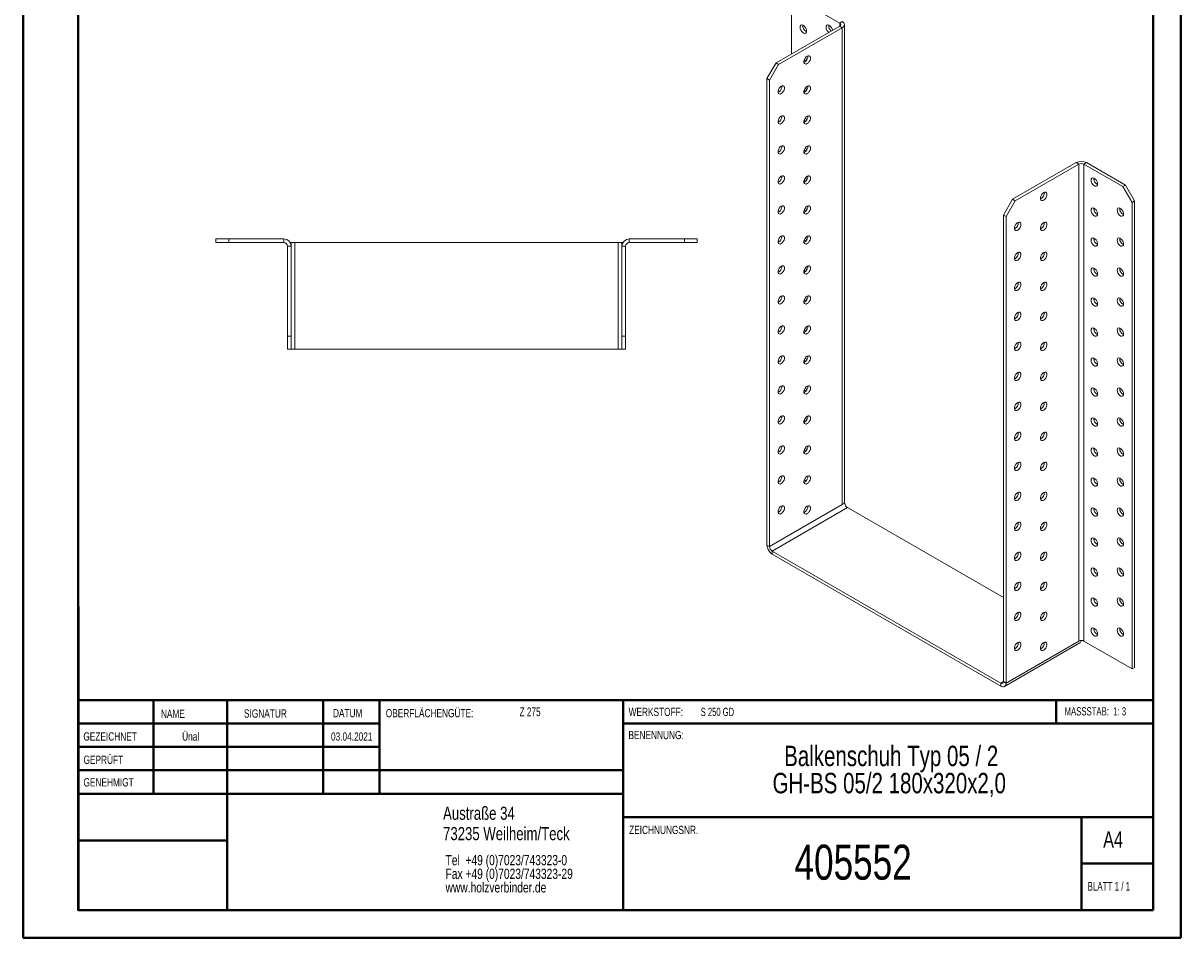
# Model space of a CAD drawing. Header units: millimetres. Extents: x 0 to 210, y 0 to 297.
# Tile 1 of 2: x 0 to 210, y 0 to 166. Entities that reach past the tile are written whole.
import ezdxf

# ---------------------------------------------------------------- set-up
doc = ezdxf.new("R2010")
doc.units = ezdxf.units.MM
doc.styles.add('SLDTEXTSTYLE0', font='TXT', dxfattribs={"width": 0.75})
doc.styles.add('SLDTEXTSTYLE1', font='TXT', dxfattribs={"width": 0.681818})
doc.styles.add('SLDTEXTSTYLE2', font='TXT', dxfattribs={"width": 0.7})
doc.styles.add('SLDTEXTSTYLE3', font='TXT', dxfattribs={"width": 0.6875})

# ---------------------------------------------------------------- blocks, each defined once
blk = doc.blocks.new('SW_NOTE_0')
at = {"color": 0, "linetype": 'Continuous', "lineweight": 0, "char_height": 1.8521, "attachment_point": 1, "style": 'SLDTEXTSTYLE0'}
for s, insert in [('Tel  +49 (0)7023/743323-0', (0, 2.39)), ('Fax +49 (0)7023/743323-29', (0, -0.08)), ('www.holzverbinder.de', (0, -2.55))]:
    blk.add_mtext(s, dxfattribs=dict(at, insert=insert))
blk = doc.blocks.new('SW_NOTE_1')
at = {"color": 0, "linetype": 'Continuous', "lineweight": 0, "char_height": 3.7042, "attachment_point": 2, "style": 'SLDTEXTSTYLE0'}
for s, insert in [('Balkenschuh Typ 05 / 2', (26.74, 4.77)), ('GH-BS 05/2 180x320x2,0', (26.38, -0.16))]:
    blk.add_mtext(s, dxfattribs=dict(at, insert=insert))

msp = doc.modelspace()

# ---------------------------------------------------------------- linework, layer by layer
at = {"color": 7, "linetype": 'Continuous', "lineweight": 40}
for p, q in [((0.08, 0.21), (0.08, 297.21)), ((210.08, 0.21), (210.08, 297.21)), ((10.08, 5.21), (10.08, 292.21)), ((205.08, 5.21), (205.08, 292.21)), ((10.11, 60.37), (10.11, 5.12)), ((205.08, 43.37), (10.11, 43.37)), ((23.71, 43.37), (23.71, 26.37)), ((37.1, 43.37), (37.1, 5.12)), ((54.51, 43.37), (54.51, 26.37)), ((64.71, 26.37), (64.71, 43.37)), ((108.91, 43.37), (108.91, 5.12)), ((187.47, 39.12), (187.47, 43.37)), ((64.71, 39.1), (10.11, 39.1)), ((205.08, 39.12), (108.91, 39.12)), ((64.71, 34.87), (10.11, 34.87)), ((108.91, 30.62), (10.11, 30.62)), ((108.91, 26.37), (10.11, 26.37)), ((108.91, 22.12), (205.08, 22.12)), ((192.08, 5.21), (192.08, 22.21)), ((37.1, 17.87), (10.11, 17.87)), ((10.11, 13.71), (10.08, 13.71)), ((205.08, 13.71), (192.08, 13.71)), ((10.11, 9.46), (10.08, 9.46)), ((10.08, 5.21), (205.08, 5.21)), ((205.08, 5.21), (180.99, 5.21)), ((0.08, 0.21), (210.08, 0.21))]:
    msp.add_line(p, q, dxfattribs=at)
at = {"color": 7, "linetype": 'Continuous', "lineweight": 15}
for p, q in [((148.2, 166.2), (141.13, 170.28)), ((139.48, 169.33), (139.48, 160.62)), ((148.2, 166.2), (148.67, 166.47)), ((148.2, 166.2), (148.2, 165.66)), ((149.06, 79.38), (149.06, 165.93)), ((136.65, 158.99), (148.2, 165.66)), ((137.12, 158.72), (148.67, 165.38)), ((148.2, 165.66), (148.67, 165.38)), ((148.67, 78.83), (148.67, 165.38)), ((135, 156.13), (136.65, 158.99)), ((137.12, 158.72), (135.47, 155.86)), ((136.65, 158.99), (137.12, 158.72)), ((135.47, 155.86), (135, 156.13)), ((135, 71.48), (135, 156.13)), ((135.47, 71.21), (135.47, 155.86)), ((179.55, 134.23), (191.1, 140.89)), ((191.57, 140.62), (191.1, 140.89)), ((192.51, 140.62), (192.98, 140.89)), ((200.05, 136.81), (192.98, 140.89)), ((180.02, 133.95), (191.57, 140.62)), ((191.57, 140.62), (191.57, 54.07)), ((192.51, 54.07), (192.51, 140.62)), ((199.58, 136.54), (192.51, 140.62)), ((194.28, 137.97), (194.29, 138.09)), ((199.58, 136.54), (200.05, 136.81)), ((201.23, 133.68), (199.58, 136.54)), ((200.05, 136.81), (201.7, 133.95)), ((177.9, 131.37), (179.55, 134.23)), ((180.02, 133.95), (178.37, 131.1)), ((179.55, 134.23), (180.02, 133.95)), ((194.28, 132.52), (194.29, 132.64)), ((198.99, 132.52), (199, 132.64)), ((201.7, 133.95), (201.23, 133.68)), ((201.23, 49.03), (201.23, 133.68)), ((201.7, 49.3), (201.7, 133.95)), ((178.37, 131.1), (177.9, 131.37)), ((177.9, 46.72), (177.9, 131.37)), ((178.37, 46.45), (178.37, 131.1)), ((35.03, 126.37), (35.03, 127.04)), ((35.03, 127.04), (37.37, 127.04)), ((37.37, 126.37), (35.03, 126.37)), ((37.37, 127.04), (37.37, 126.37)), ((47.37, 127.04), (37.37, 127.04)), ((47.37, 126.37), (37.37, 126.37)), ((47.37, 126.37), (47.37, 127.04)), ((48.7, 126.37), (48.52, 126.37)), ((48.7, 126.37), (48.7, 125.71)), ((49.37, 126.37), (48.7, 126.37)), ((49.37, 107.04), (49.37, 126.37)), ((108.03, 126.37), (49.37, 126.37)), ((108.7, 126.37), (108.03, 126.37)), ((108.03, 126.37), (108.03, 107.04)), ((108.7, 125.71), (108.7, 126.37)), ((108.7, 126.37), (108.88, 126.37)), ((110.03, 126.37), (110.03, 127.04)), ((120.03, 127.04), (110.03, 127.04)), ((120.03, 126.37), (110.03, 126.37)), ((120.03, 126.37), (120.03, 127.04)), ((120.03, 127.04), (122.37, 127.04)), ((122.37, 126.37), (120.03, 126.37)), ((122.37, 127.04), (122.37, 126.37)), ((194.28, 127.08), (194.29, 127.2)), ((198.99, 127.08), (199, 127.2)), ((48.03, 125.71), (48.7, 125.71)), ((48.03, 109.37), (48.03, 125.71)), ((48.7, 109.37), (48.7, 125.71)), ((109.37, 125.71), (108.7, 125.71)), ((108.7, 109.37), (108.7, 125.71)), ((109.37, 109.37), (109.37, 125.71)), ((194.28, 121.64), (194.29, 121.75)), ((198.99, 121.64), (199, 121.76)), ((194.28, 116.19), (194.29, 116.31)), ((198.99, 116.19), (199, 116.31)), ((48.03, 109.37), (48.7, 109.37)), ((48.03, 107.04), (48.03, 109.37)), ((48.7, 109.37), (48.7, 107.04)), ((108.7, 109.37), (109.37, 109.37)), ((108.7, 107.04), (108.7, 109.37)), ((109.37, 109.37), (109.37, 107.04)), ((194.28, 110.75), (194.29, 110.87)), ((198.99, 110.75), (199, 110.87)), ((48.7, 107.04), (48.03, 107.04)), ((48.7, 107.04), (49.37, 107.04)), ((49.37, 107.04), (108.03, 107.04)), ((108.03, 107.04), (108.7, 107.04)), ((109.37, 107.04), (108.7, 107.04)), ((194.28, 105.31), (194.29, 105.42)), ((198.99, 105.31), (199, 105.42)), ((194.28, 99.86), (194.29, 99.98)), ((198.99, 99.86), (199, 99.98)), ((194.28, 94.42), (194.29, 94.54)), ((198.99, 94.42), (199, 94.54)), ((194.28, 88.97), (194.29, 89.09)), ((198.99, 88.97), (199, 89.09)), ((141.79, 83.35), (142.11, 83.16)), ((194.28, 83.53), (194.29, 83.65)), ((198.99, 83.53), (199, 83.65)), ((148.67, 78.83), (135.47, 71.21)), ((135.94, 70.4), (149.61, 78.29)), ((149.14, 79.1), (148.67, 78.83)), ((149.14, 79.1), (149.01, 79.18)), ((177.9, 61.96), (149.61, 78.29)), ((194.28, 78.09), (194.29, 78.21)), ((198.99, 78.09), (199, 78.21)), ((135.47, 71.21), (135, 71.48)), ((194.28, 72.64), (194.29, 72.76)), ((198.99, 72.64), (199, 72.76)), ((135.94, 70.4), (177.42, 46.45)), ((135.94, 70.4), (135.94, 69.85)), ((135.94, 69.85), (177.42, 45.9)), ((194.28, 67.2), (194.29, 67.32)), ((198.99, 67.2), (199, 67.32)), ((194.28, 61.76), (194.29, 61.88)), ((198.99, 61.76), (199, 61.88)), ((194.28, 56.31), (194.29, 56.43)), ((198.99, 56.31), (199, 56.43)), ((178.09, 45.84), (191.76, 53.73)), ((178.37, 46.45), (191.57, 54.07)), ((192.51, 54.07), (201.23, 49.03)), ((201.7, 49.3), (201.23, 49.03)), ((177.9, 46.72), (177.42, 46.45)), ((177.42, 46.45), (177.42, 45.9)), ((177.9, 46.72), (178.37, 46.45))]:
    msp.add_line(p, q, dxfattribs=at)
at = {"color": 7, "linetype": 'Continuous', "lineweight": 0}
for p, q in [((64.71, 39.12), (10.11, 39.12)), ((23.71, 5.21), (23.71, 5.12)), ((54.51, 5.21), (54.51, 5.12))]:
    msp.add_line(p, q, dxfattribs=at)
at = {"color": 7, "linetype": 'Continuous', "lineweight": 15, "flags": 128}
for points in [[(142.19, 164.77), (142.15, 165.02), (142.05, 165.29), (141.89, 165.53), (141.7, 165.72), (141.5, 165.84), (141.3, 165.87), (141.15, 165.81), (141.04, 165.66), (141.01, 165.45), (141.04, 165.2), (141.15, 164.94), (141.3, 164.69), (141.5, 164.5), (141.7, 164.38), (141.89, 164.35), (142.05, 164.41), (142.15, 164.56), (142.19, 164.77)], [(146.89, 164.9), (146.87, 165.03), (146.76, 165.29), (146.61, 165.53), (146.41, 165.72), (146.21, 165.84), (146.02, 165.87), (145.86, 165.81), (145.76, 165.66), (145.72, 165.45), (145.76, 165.2), (145.86, 164.94), (146.02, 164.69), (146.2, 164.51)], [(142.31, 160.21), (142.1, 160.06), (141.93, 159.84), (141.79, 159.58), (141.72, 159.32), (141.72, 159.08), (141.79, 158.9), (141.93, 158.79), (142.1, 158.78), (142.31, 158.85), (142.51, 159.01), (142.68, 159.23), (142.82, 159.49), (142.89, 159.75), (142.89, 159.99), (142.82, 160.17), (142.68, 160.27), (142.51, 160.29), (142.31, 160.21)], [(137.59, 154.77), (137.39, 154.61), (137.21, 154.39), (137.08, 154.14), (137.01, 153.87), (137.01, 153.64), (137.08, 153.46), (137.21, 153.35), (137.39, 153.33), (137.59, 153.41), (137.79, 153.57), (137.97, 153.79), (138.1, 154.04), (138.17, 154.31), (138.17, 154.54), (138.1, 154.73), (137.97, 154.83), (137.79, 154.85), (137.59, 154.77)], [(142.31, 154.77), (142.1, 154.61), (141.93, 154.39), (141.79, 154.14), (141.72, 153.87), (141.72, 153.64), (141.79, 153.46), (141.93, 153.35), (142.1, 153.33), (142.31, 153.41), (142.51, 153.57), (142.68, 153.79), (142.82, 154.04), (142.89, 154.31), (142.89, 154.54), (142.82, 154.72), (142.68, 154.83), (142.51, 154.85), (142.31, 154.77)], [(137.59, 149.33), (137.39, 149.17), (137.21, 148.95), (137.08, 148.69), (137.01, 148.43), (137.01, 148.19), (137.08, 148.01), (137.21, 147.91), (137.39, 147.89), (137.59, 147.97), (137.79, 148.12), (137.97, 148.34), (138.1, 148.6), (138.17, 148.86), (138.17, 149.1), (138.1, 149.28), (137.97, 149.39), (137.79, 149.4), (137.59, 149.33)], [(142.31, 149.33), (142.1, 149.17), (141.93, 148.95), (141.79, 148.69), (141.72, 148.43), (141.72, 148.19), (141.79, 148.01), (141.93, 147.91), (142.1, 147.89), (142.31, 147.97), (142.51, 148.12), (142.68, 148.34), (142.82, 148.6), (142.89, 148.86), (142.89, 149.1), (142.82, 149.28), (142.68, 149.39), (142.51, 149.4), (142.31, 149.33)], [(137.59, 143.88), (137.39, 143.73), (137.21, 143.51), (137.08, 143.25), (137.01, 142.99), (137.01, 142.75), (137.08, 142.57), (137.21, 142.46), (137.39, 142.45), (137.59, 142.52), (137.79, 142.68), (137.97, 142.9), (138.1, 143.16), (138.17, 143.42), (138.17, 143.66), (138.1, 143.84), (137.97, 143.94), (137.79, 143.96), (137.59, 143.88)], [(142.31, 143.88), (142.1, 143.73), (141.93, 143.51), (141.79, 143.25), (141.72, 142.99), (141.72, 142.75), (141.79, 142.57), (141.93, 142.46), (142.1, 142.45), (142.31, 142.52), (142.51, 142.68), (142.68, 142.9), (142.82, 143.16), (142.89, 143.42), (142.89, 143.66), (142.82, 143.84), (142.68, 143.94), (142.51, 143.96), (142.31, 143.88)], [(137.59, 138.44), (137.39, 138.28), (137.21, 138.06), (137.08, 137.81), (137.01, 137.54), (137.01, 137.31), (137.08, 137.12), (137.21, 137.02), (137.39, 137), (137.59, 137.08), (137.79, 137.24), (137.97, 137.46), (138.1, 137.71), (138.17, 137.98), (138.17, 138.21), (138.1, 138.39), (137.97, 138.5), (137.79, 138.52), (137.59, 138.44)], [(142.31, 138.44), (142.1, 138.28), (141.93, 138.06), (141.79, 137.8), (141.72, 137.54), (141.72, 137.31), (141.79, 137.12), (141.93, 137.02), (142.1, 137), (142.31, 137.08), (142.51, 137.24), (142.68, 137.46), (142.82, 137.71), (142.89, 137.98), (142.89, 138.21), (142.82, 138.39), (142.68, 138.5), (142.51, 138.51), (142.31, 138.44)], [(193.81, 137.69), (193.84, 137.91), (193.94, 138.05), (194.1, 138.11), (194.29, 138.08), (194.5, 137.97), (194.69, 137.77), (194.85, 137.53), (194.95, 137.27), (194.98, 137.01), (194.95, 136.8), (194.85, 136.66), (194.69, 136.6), (194.5, 136.63), (194.29, 136.74), (194.1, 136.94), (193.94, 137.18), (193.84, 137.44), (193.81, 137.69)], [(185.2, 135.45), (185, 135.29), (184.82, 135.07), (184.69, 134.81), (184.62, 134.55), (184.62, 134.32), (184.69, 134.13), (184.82, 134.03), (185, 134.01), (185.2, 134.09), (185.4, 134.25), (185.58, 134.47), (185.71, 134.72), (185.78, 134.99), (185.78, 135.22), (185.71, 135.4), (185.58, 135.51), (185.4, 135.52), (185.2, 135.45)], [(137.59, 133), (137.39, 132.84), (137.21, 132.62), (137.08, 132.36), (137.01, 132.1), (137.01, 131.86), (137.08, 131.68), (137.21, 131.58), (137.39, 131.56), (137.59, 131.64), (137.79, 131.79), (137.97, 132.01), (138.1, 132.27), (138.17, 132.53), (138.17, 132.77), (138.1, 132.95), (137.97, 133.06), (137.79, 133.07), (137.59, 133)], [(142.31, 133), (142.1, 132.84), (141.93, 132.62), (141.79, 132.36), (141.72, 132.1), (141.72, 131.86), (141.79, 131.68), (141.93, 131.58), (142.1, 131.56), (142.31, 131.64), (142.51, 131.79), (142.68, 132.01), (142.82, 132.27), (142.89, 132.53), (142.89, 132.77), (142.82, 132.95), (142.68, 133.06), (142.51, 133.07), (142.31, 133)], [(193.81, 132.25), (193.84, 132.46), (193.94, 132.61), (194.1, 132.67), (194.29, 132.64), (194.5, 132.52), (194.69, 132.33), (194.85, 132.09), (194.95, 131.82), (194.98, 131.57), (194.95, 131.36), (194.85, 131.21), (194.69, 131.15), (194.5, 131.18), (194.29, 131.3), (194.1, 131.49), (193.94, 131.73), (193.84, 132), (193.81, 132.25)], [(198.52, 132.25), (198.56, 132.46), (198.66, 132.61), (198.81, 132.67), (199.01, 132.64), (199.21, 132.52), (199.4, 132.33), (199.56, 132.09), (199.66, 131.82), (199.7, 131.57), (199.66, 131.36), (199.56, 131.21), (199.4, 131.15), (199.21, 131.18), (199.01, 131.3), (198.81, 131.49), (198.66, 131.73), (198.56, 132), (198.52, 132.25)], [(180.49, 130.01), (180.29, 129.85), (180.11, 129.63), (179.98, 129.37), (179.91, 129.11), (179.91, 128.87), (179.98, 128.69), (180.11, 128.59), (180.29, 128.57), (180.49, 128.65), (180.69, 128.8), (180.87, 129.02), (181, 129.28), (181.07, 129.54), (181.07, 129.78), (181, 129.96), (180.87, 130.07), (180.69, 130.08), (180.49, 130.01)], [(185.2, 130.01), (185, 129.85), (184.82, 129.63), (184.69, 129.37), (184.62, 129.11), (184.62, 128.87), (184.69, 128.69), (184.82, 128.59), (185, 128.57), (185.2, 128.65), (185.4, 128.8), (185.58, 129.02), (185.71, 129.28), (185.78, 129.54), (185.78, 129.78), (185.71, 129.96), (185.58, 130.07), (185.4, 130.08), (185.2, 130.01)], [(137.59, 127.55), (137.39, 127.4), (137.21, 127.17), (137.08, 126.92), (137.01, 126.66), (137.01, 126.42), (137.08, 126.24), (137.21, 126.13), (137.39, 126.12), (137.59, 126.19), (137.79, 126.35), (137.97, 126.57), (138.1, 126.83), (138.17, 127.09), (138.17, 127.33), (138.1, 127.51), (137.97, 127.61), (137.79, 127.63), (137.59, 127.55)], [(142.31, 127.55), (142.1, 127.39), (141.93, 127.17), (141.79, 126.92), (141.72, 126.66), (141.72, 126.42), (141.79, 126.24), (141.93, 126.13), (142.1, 126.12), (142.31, 126.19), (142.51, 126.35), (142.68, 126.57), (142.82, 126.83), (142.89, 127.09), (142.89, 127.33), (142.82, 127.51), (142.68, 127.61), (142.51, 127.63), (142.31, 127.55)], [(193.81, 126.81), (193.84, 127.02), (193.94, 127.17), (194.1, 127.23), (194.29, 127.2), (194.5, 127.08), (194.69, 126.89), (194.85, 126.64), (194.95, 126.38), (194.98, 126.13), (194.95, 125.91), (194.85, 125.77), (194.69, 125.71), (194.5, 125.74), (194.29, 125.86), (194.1, 126.05), (193.94, 126.29), (193.84, 126.55), (193.81, 126.81)], [(198.52, 126.81), (198.56, 127.02), (198.66, 127.17), (198.81, 127.23), (199.01, 127.2), (199.21, 127.08), (199.4, 126.89), (199.56, 126.64), (199.66, 126.38), (199.7, 126.13), (199.66, 125.92), (199.56, 125.77), (199.4, 125.71), (199.21, 125.74), (199.01, 125.86), (198.81, 126.05), (198.66, 126.29), (198.56, 126.55), (198.52, 126.81)], [(180.49, 124.56), (180.29, 124.41), (180.11, 124.18), (179.98, 123.93), (179.91, 123.67), (179.91, 123.43), (179.98, 123.25), (180.11, 123.14), (180.29, 123.13), (180.49, 123.2), (180.69, 123.36), (180.87, 123.58), (181, 123.84), (181.07, 124.1), (181.07, 124.34), (181, 124.52), (180.87, 124.62), (180.69, 124.64), (180.49, 124.56)], [(185.2, 124.56), (185, 124.4), (184.82, 124.18), (184.69, 123.93), (184.62, 123.67), (184.62, 123.43), (184.69, 123.25), (184.82, 123.14), (185, 123.13), (185.2, 123.2), (185.4, 123.36), (185.58, 123.58), (185.71, 123.84), (185.78, 124.1), (185.78, 124.34), (185.71, 124.52), (185.58, 124.62), (185.4, 124.64), (185.2, 124.56)], [(137.59, 122.11), (137.39, 121.95), (137.21, 121.73), (137.08, 121.47), (137.01, 121.21), (137.01, 120.98), (137.08, 120.79), (137.21, 120.69), (137.39, 120.67), (137.59, 120.75), (137.79, 120.91), (137.97, 121.13), (138.1, 121.38), (138.17, 121.65), (138.17, 121.88), (138.1, 122.06), (137.97, 122.17), (137.79, 122.18), (137.59, 122.11)], [(142.31, 122.11), (142.1, 121.95), (141.93, 121.73), (141.79, 121.47), (141.72, 121.21), (141.72, 120.98), (141.79, 120.79), (141.93, 120.69), (142.1, 120.67), (142.31, 120.75), (142.51, 120.91), (142.68, 121.13), (142.82, 121.38), (142.89, 121.65), (142.89, 121.88), (142.82, 122.06), (142.68, 122.17), (142.51, 122.18), (142.31, 122.11)], [(193.81, 121.36), (193.84, 121.58), (193.94, 121.72), (194.1, 121.78), (194.29, 121.75), (194.5, 121.63), (194.69, 121.44), (194.85, 121.2), (194.95, 120.94), (194.98, 120.68), (194.95, 120.47), (194.85, 120.33), (194.69, 120.26), (194.5, 120.29), (194.29, 120.41), (194.1, 120.6), (193.94, 120.85), (193.84, 121.11), (193.81, 121.36)], [(198.52, 121.36), (198.56, 121.58), (198.66, 121.72), (198.81, 121.78), (199.01, 121.75), (199.21, 121.64), (199.4, 121.44), (199.56, 121.2), (199.66, 120.94), (199.7, 120.68), (199.66, 120.47), (199.56, 120.33), (199.4, 120.26), (199.21, 120.29), (199.01, 120.41), (198.81, 120.6), (198.66, 120.85), (198.56, 121.11), (198.52, 121.36)], [(180.49, 119.12), (180.29, 118.96), (180.11, 118.74), (179.98, 118.48), (179.91, 118.22), (179.91, 117.99), (179.98, 117.8), (180.11, 117.7), (180.29, 117.68), (180.49, 117.76), (180.69, 117.92), (180.87, 118.14), (181, 118.39), (181.07, 118.66), (181.07, 118.89), (181, 119.07), (180.87, 119.18), (180.69, 119.19), (180.49, 119.12)], [(185.2, 119.12), (185, 118.96), (184.82, 118.74), (184.69, 118.48), (184.62, 118.22), (184.62, 117.99), (184.69, 117.8), (184.82, 117.7), (185, 117.68), (185.2, 117.76), (185.4, 117.92), (185.58, 118.14), (185.71, 118.39), (185.78, 118.66), (185.78, 118.89), (185.71, 119.07), (185.58, 119.18), (185.4, 119.19), (185.2, 119.12)], [(137.59, 116.67), (137.39, 116.51), (137.21, 116.29), (137.08, 116.03), (137.01, 115.77), (137.01, 115.53), (137.08, 115.35), (137.21, 115.25), (137.39, 115.23), (137.59, 115.3), (137.79, 115.46), (137.97, 115.68), (138.1, 115.94), (138.17, 116.2), (138.17, 116.44), (138.1, 116.62), (137.97, 116.73), (137.79, 116.74), (137.59, 116.67)], [(142.31, 116.67), (142.1, 116.51), (141.93, 116.29), (141.79, 116.03), (141.72, 115.77), (141.72, 115.53), (141.79, 115.35), (141.93, 115.24), (142.1, 115.23), (142.31, 115.3), (142.51, 115.46), (142.68, 115.68), (142.82, 115.94), (142.89, 116.2), (142.89, 116.44), (142.82, 116.62), (142.68, 116.72), (142.51, 116.74), (142.31, 116.67)], [(193.81, 115.92), (193.84, 116.13), (193.94, 116.28), (194.1, 116.34), (194.29, 116.31), (194.5, 116.19), (194.69, 116), (194.85, 115.76), (194.95, 115.49), (194.98, 115.24), (194.95, 115.03), (194.85, 114.88), (194.69, 114.82), (194.5, 114.85), (194.29, 114.97), (194.1, 115.16), (193.94, 115.4), (193.84, 115.67), (193.81, 115.92)], [(198.52, 115.92), (198.56, 116.13), (198.66, 116.28), (198.81, 116.34), (199.01, 116.31), (199.21, 116.19), (199.4, 116), (199.56, 115.76), (199.66, 115.49), (199.7, 115.24), (199.66, 115.03), (199.56, 114.88), (199.4, 114.82), (199.21, 114.85), (199.01, 114.97), (198.81, 115.16), (198.66, 115.4), (198.56, 115.67), (198.52, 115.92)], [(180.49, 113.68), (180.29, 113.52), (180.11, 113.3), (179.98, 113.04), (179.91, 112.78), (179.91, 112.54), (179.98, 112.36), (180.11, 112.26), (180.29, 112.24), (180.49, 112.31), (180.69, 112.47), (180.87, 112.69), (181, 112.95), (181.07, 113.21), (181.07, 113.45), (181, 113.63), (180.87, 113.74), (180.69, 113.75), (180.49, 113.68)], [(185.2, 113.68), (185, 113.52), (184.82, 113.3), (184.69, 113.04), (184.62, 112.78), (184.62, 112.54), (184.69, 112.36), (184.82, 112.25), (185, 112.24), (185.2, 112.31), (185.4, 112.47), (185.58, 112.69), (185.71, 112.95), (185.78, 113.21), (185.78, 113.45), (185.71, 113.63), (185.58, 113.73), (185.4, 113.75), (185.2, 113.68)], [(137.59, 111.22), (137.39, 111.06), (137.21, 110.84), (137.08, 110.59), (137.01, 110.32), (137.01, 110.09), (137.08, 109.91), (137.21, 109.8), (137.39, 109.79), (137.59, 109.86), (137.79, 110.02), (137.97, 110.24), (138.1, 110.5), (138.17, 110.76), (138.17, 110.99), (138.1, 111.18), (137.97, 111.28), (137.79, 111.3), (137.59, 111.22)], [(142.31, 111.22), (142.1, 111.06), (141.93, 110.84), (141.79, 110.59), (141.72, 110.32), (141.72, 110.09), (141.79, 109.91), (141.93, 109.8), (142.1, 109.79), (142.31, 109.86), (142.51, 110.02), (142.68, 110.24), (142.82, 110.5), (142.89, 110.76), (142.89, 110.99), (142.82, 111.18), (142.68, 111.28), (142.51, 111.3), (142.31, 111.22)], [(193.81, 110.48), (193.84, 110.69), (193.94, 110.83), (194.1, 110.9), (194.29, 110.87), (194.5, 110.75), (194.69, 110.56), (194.85, 110.31), (194.95, 110.05), (194.98, 109.8), (194.95, 109.58), (194.85, 109.44), (194.69, 109.38), (194.5, 109.41), (194.29, 109.53), (194.1, 109.72), (193.94, 109.96), (193.84, 110.22), (193.81, 110.48)], [(198.52, 110.48), (198.56, 110.69), (198.66, 110.83), (198.81, 110.9), (199.01, 110.87), (199.21, 110.75), (199.4, 110.56), (199.56, 110.31), (199.66, 110.05), (199.7, 109.8), (199.66, 109.58), (199.56, 109.44), (199.4, 109.38), (199.21, 109.41), (199.01, 109.53), (198.81, 109.72), (198.66, 109.96), (198.56, 110.22), (198.52, 110.48)], [(180.49, 108.23), (180.29, 108.07), (180.11, 107.85), (179.98, 107.6), (179.91, 107.33), (179.91, 107.1), (179.98, 106.92), (180.11, 106.81), (180.29, 106.8), (180.49, 106.87), (180.69, 107.03), (180.87, 107.25), (181, 107.51), (181.07, 107.77), (181.07, 108), (181, 108.19), (180.87, 108.29), (180.69, 108.31), (180.49, 108.23)], [(185.2, 108.23), (185, 108.07), (184.82, 107.85), (184.69, 107.6), (184.62, 107.33), (184.62, 107.1), (184.69, 106.92), (184.82, 106.81), (185, 106.8), (185.2, 106.87), (185.4, 107.03), (185.58, 107.25), (185.71, 107.51), (185.78, 107.77), (185.78, 108), (185.71, 108.19), (185.58, 108.29), (185.4, 108.31), (185.2, 108.23)], [(137.59, 105.78), (137.39, 105.62), (137.21, 105.4), (137.08, 105.14), (137.01, 104.88), (137.01, 104.64), (137.08, 104.46), (137.21, 104.36), (137.39, 104.34), (137.59, 104.42), (137.79, 104.57), (137.97, 104.8), (138.1, 105.05), (138.17, 105.31), (138.17, 105.55), (138.1, 105.73), (137.97, 105.84), (137.79, 105.85), (137.59, 105.78)], [(142.31, 105.78), (142.1, 105.62), (141.93, 105.4), (141.79, 105.14), (141.72, 104.88), (141.72, 104.64), (141.79, 104.46), (141.93, 104.36), (142.1, 104.34), (142.31, 104.42), (142.51, 104.57), (142.68, 104.79), (142.82, 105.05), (142.89, 105.31), (142.89, 105.55), (142.82, 105.73), (142.68, 105.84), (142.51, 105.85), (142.31, 105.78)], [(193.81, 105.03), (193.84, 105.25), (193.94, 105.39), (194.1, 105.45), (194.29, 105.42), (194.5, 105.3), (194.69, 105.11), (194.85, 104.87), (194.95, 104.61), (194.98, 104.35), (194.95, 104.14), (194.85, 103.99), (194.69, 103.93), (194.5, 103.96), (194.29, 104.08), (194.1, 104.27), (193.94, 104.52), (193.84, 104.78), (193.81, 105.03)], [(198.52, 105.03), (198.56, 105.25), (198.66, 105.39), (198.81, 105.45), (199.01, 105.42), (199.21, 105.3), (199.4, 105.11), (199.56, 104.87), (199.66, 104.61), (199.7, 104.35), (199.66, 104.14), (199.56, 104), (199.4, 103.93), (199.21, 103.96), (199.01, 104.08), (198.81, 104.27), (198.66, 104.52), (198.56, 104.78), (198.52, 105.03)], [(180.49, 102.79), (180.29, 102.63), (180.11, 102.41), (179.98, 102.15), (179.91, 101.89), (179.91, 101.65), (179.98, 101.47), (180.11, 101.37), (180.29, 101.35), (180.49, 101.43), (180.69, 101.58), (180.87, 101.81), (181, 102.06), (181.07, 102.32), (181.07, 102.56), (181, 102.74), (180.87, 102.85), (180.69, 102.86), (180.49, 102.79)], [(185.2, 102.79), (185, 102.63), (184.82, 102.41), (184.69, 102.15), (184.62, 101.89), (184.62, 101.65), (184.69, 101.47), (184.82, 101.37), (185, 101.35), (185.2, 101.43), (185.4, 101.58), (185.58, 101.8), (185.71, 102.06), (185.78, 102.32), (185.78, 102.56), (185.71, 102.74), (185.58, 102.85), (185.4, 102.86), (185.2, 102.79)], [(137.59, 100.33), (137.39, 100.18), (137.21, 99.96), (137.08, 99.7), (137.01, 99.44), (137.01, 99.2), (137.08, 99.02), (137.21, 98.91), (137.39, 98.9), (137.59, 98.97), (137.79, 99.13), (137.97, 99.35), (138.1, 99.61), (138.17, 99.87), (138.17, 100.11), (138.1, 100.29), (137.97, 100.39), (137.79, 100.41), (137.59, 100.33)], [(142.31, 100.33), (142.1, 100.18), (141.93, 99.96), (141.79, 99.7), (141.72, 99.44), (141.72, 99.2), (141.79, 99.02), (141.93, 98.91), (142.1, 98.9), (142.31, 98.97), (142.51, 99.13), (142.68, 99.35), (142.82, 99.61), (142.89, 99.87), (142.89, 100.11), (142.82, 100.29), (142.68, 100.39), (142.51, 100.41), (142.31, 100.33)], [(193.81, 99.59), (193.84, 99.8), (193.94, 99.95), (194.1, 100.01), (194.29, 99.98), (194.5, 99.86), (194.69, 99.67), (194.85, 99.43), (194.95, 99.16), (194.98, 98.91), (194.95, 98.7), (194.85, 98.55), (194.69, 98.49), (194.5, 98.52), (194.29, 98.64), (194.1, 98.83), (193.94, 99.07), (193.84, 99.34), (193.81, 99.59)], [(198.52, 99.59), (198.56, 99.8), (198.66, 99.95), (198.81, 100.01), (199.01, 99.98), (199.21, 99.86), (199.4, 99.67), (199.56, 99.43), (199.66, 99.16), (199.7, 98.91), (199.66, 98.7), (199.56, 98.55), (199.4, 98.49), (199.21, 98.52), (199.01, 98.64), (198.81, 98.83), (198.66, 99.07), (198.56, 99.34), (198.52, 99.59)], [(180.49, 97.34), (180.29, 97.19), (180.11, 96.97), (179.98, 96.71), (179.91, 96.45), (179.91, 96.21), (179.98, 96.03), (180.11, 95.92), (180.29, 95.91), (180.49, 95.98), (180.69, 96.14), (180.87, 96.36), (181, 96.62), (181.07, 96.88), (181.07, 97.12), (181, 97.3), (180.87, 97.4), (180.69, 97.42), (180.49, 97.34)], [(185.2, 97.34), (185, 97.19), (184.82, 96.97), (184.69, 96.71), (184.62, 96.45), (184.62, 96.21), (184.69, 96.03), (184.82, 95.92), (185, 95.91), (185.2, 95.98), (185.4, 96.14), (185.58, 96.36), (185.71, 96.62), (185.78, 96.88), (185.78, 97.12), (185.71, 97.3), (185.58, 97.4), (185.4, 97.42), (185.2, 97.34)], [(137.59, 94.89), (137.39, 94.73), (137.21, 94.51), (137.08, 94.26), (137.01, 93.99), (137.01, 93.76), (137.08, 93.58), (137.21, 93.47), (137.39, 93.45), (137.59, 93.53), (137.79, 93.69), (137.97, 93.91), (138.1, 94.17), (138.17, 94.43), (138.17, 94.66), (138.1, 94.85), (137.97, 94.95), (137.79, 94.97), (137.59, 94.89)], [(142.31, 94.89), (142.1, 94.73), (141.93, 94.51), (141.79, 94.26), (141.72, 93.99), (141.72, 93.76), (141.79, 93.58), (141.93, 93.47), (142.1, 93.45), (142.31, 93.53), (142.51, 93.69), (142.68, 93.91), (142.82, 94.16), (142.89, 94.43), (142.89, 94.66), (142.82, 94.85), (142.68, 94.95), (142.51, 94.97), (142.31, 94.89)], [(193.81, 94.15), (193.84, 94.36), (193.94, 94.5), (194.1, 94.56), (194.29, 94.53), (194.5, 94.42), (194.69, 94.22), (194.85, 93.98), (194.95, 93.72), (194.98, 93.47), (194.95, 93.25), (194.85, 93.11), (194.69, 93.05), (194.5, 93.08), (194.29, 93.19), (194.1, 93.39), (193.94, 93.63), (193.84, 93.89), (193.81, 94.15)], [(198.52, 94.15), (198.56, 94.36), (198.66, 94.5), (198.81, 94.57), (199.01, 94.54), (199.21, 94.42), (199.4, 94.23), (199.56, 93.98), (199.66, 93.72), (199.7, 93.47), (199.66, 93.25), (199.56, 93.11), (199.4, 93.05), (199.21, 93.08), (199.01, 93.19), (198.81, 93.39), (198.66, 93.63), (198.56, 93.89), (198.52, 94.15)], [(180.49, 91.9), (180.29, 91.74), (180.11, 91.52), (179.98, 91.27), (179.91, 91), (179.91, 90.77), (179.98, 90.59), (180.11, 90.48), (180.29, 90.46), (180.49, 90.54), (180.69, 90.7), (180.87, 90.92), (181, 91.18), (181.07, 91.44), (181.07, 91.67), (181, 91.86), (180.87, 91.96), (180.69, 91.98), (180.49, 91.9)], [(185.2, 91.9), (185, 91.74), (184.82, 91.52), (184.69, 91.27), (184.62, 91), (184.62, 90.77), (184.69, 90.59), (184.82, 90.48), (185, 90.46), (185.2, 90.54), (185.4, 90.7), (185.58, 90.92), (185.71, 91.17), (185.78, 91.44), (185.78, 91.67), (185.71, 91.86), (185.58, 91.96), (185.4, 91.98), (185.2, 91.9)], [(137.59, 89.45), (137.39, 89.29), (137.21, 89.07), (137.08, 88.81), (137.01, 88.55), (137.01, 88.31), (137.08, 88.13), (137.21, 88.03), (137.39, 88.01), (137.59, 88.09), (137.79, 88.24), (137.97, 88.46), (138.1, 88.72), (138.17, 88.98), (138.17, 89.22), (138.1, 89.4), (137.97, 89.51), (137.79, 89.52), (137.59, 89.45)], [(142.31, 89.45), (142.1, 89.29), (141.93, 89.07), (141.79, 88.81), (141.72, 88.55), (141.72, 88.31), (141.79, 88.13), (141.93, 88.03), (142.1, 88.01), (142.31, 88.09), (142.51, 88.24), (142.68, 88.46), (142.82, 88.72), (142.89, 88.98), (142.89, 89.22), (142.82, 89.4), (142.68, 89.51), (142.51, 89.52), (142.31, 89.45)], [(193.81, 88.7), (193.84, 88.91), (193.94, 89.06), (194.1, 89.12), (194.29, 89.09), (194.5, 88.97), (194.69, 88.78), (194.85, 88.54), (194.95, 88.28), (194.98, 88.02), (194.95, 87.81), (194.85, 87.66), (194.69, 87.6), (194.5, 87.63), (194.29, 87.75), (194.1, 87.94), (193.94, 88.19), (193.84, 88.45), (193.81, 88.7)], [(198.52, 88.7), (198.56, 88.91), (198.66, 89.06), (198.81, 89.12), (199.01, 89.09), (199.21, 88.97), (199.4, 88.78), (199.56, 88.54), (199.66, 88.28), (199.7, 88.02), (199.66, 87.81), (199.56, 87.66), (199.4, 87.6), (199.21, 87.63), (199.01, 87.75), (198.81, 87.94), (198.66, 88.19), (198.56, 88.45), (198.52, 88.7)], [(180.49, 86.46), (180.29, 86.3), (180.11, 86.08), (179.98, 85.82), (179.91, 85.56), (179.91, 85.32), (179.98, 85.14), (180.11, 85.04), (180.29, 85.02), (180.49, 85.1), (180.69, 85.25), (180.87, 85.47), (181, 85.73), (181.07, 85.99), (181.07, 86.23), (181, 86.41), (180.87, 86.52), (180.69, 86.53), (180.49, 86.46)], [(185.2, 86.46), (185, 86.3), (184.82, 86.08), (184.69, 85.82), (184.62, 85.56), (184.62, 85.32), (184.69, 85.14), (184.82, 85.04), (185, 85.02), (185.2, 85.1), (185.4, 85.25), (185.58, 85.47), (185.71, 85.73), (185.78, 85.99), (185.78, 86.23), (185.71, 86.41), (185.58, 86.52), (185.4, 86.53), (185.2, 86.46)], [(137.59, 84), (137.39, 83.85), (137.21, 83.63), (137.08, 83.37), (137.01, 83.11), (137.01, 82.87), (137.08, 82.69), (137.21, 82.58), (137.39, 82.57), (137.59, 82.64), (137.79, 82.8), (137.97, 83.02), (138.1, 83.28), (138.17, 83.54), (138.17, 83.78), (138.1, 83.96), (137.97, 84.06), (137.79, 84.08), (137.59, 84)], [(142.31, 84), (142.1, 83.85), (141.93, 83.63), (141.79, 83.37), (141.72, 83.11), (141.72, 82.87), (141.79, 82.69), (141.93, 82.58), (142.1, 82.57), (142.31, 82.64), (142.51, 82.8), (142.68, 83.02), (142.82, 83.28), (142.89, 83.54), (142.89, 83.78), (142.82, 83.96), (142.68, 84.06), (142.51, 84.08), (142.31, 84)], [(193.81, 83.26), (193.84, 83.47), (193.94, 83.62), (194.1, 83.68), (194.29, 83.65), (194.5, 83.53), (194.69, 83.34), (194.85, 83.1), (194.95, 82.83), (194.98, 82.58), (194.95, 82.37), (194.85, 82.22), (194.69, 82.16), (194.5, 82.19), (194.29, 82.31), (194.1, 82.5), (193.94, 82.74), (193.84, 83.01), (193.81, 83.26)], [(198.52, 83.26), (198.56, 83.47), (198.66, 83.62), (198.81, 83.68), (199.01, 83.65), (199.21, 83.53), (199.4, 83.34), (199.56, 83.1), (199.66, 82.83), (199.7, 82.58), (199.66, 82.37), (199.56, 82.22), (199.4, 82.16), (199.21, 82.19), (199.01, 82.31), (198.81, 82.5), (198.66, 82.74), (198.56, 83.01), (198.52, 83.26)], [(180.49, 81.01), (180.29, 80.86), (180.11, 80.64), (179.98, 80.38), (179.91, 80.12), (179.91, 79.88), (179.98, 79.7), (180.11, 79.59), (180.29, 79.58), (180.49, 79.65), (180.69, 79.81), (180.87, 80.03), (181, 80.29), (181.07, 80.55), (181.07, 80.79), (181, 80.97), (180.87, 81.07), (180.69, 81.09), (180.49, 81.01)], [(185.2, 81.01), (185, 80.86), (184.82, 80.64), (184.69, 80.38), (184.62, 80.12), (184.62, 79.88), (184.69, 79.7), (184.82, 79.59), (185, 79.58), (185.2, 79.65), (185.4, 79.81), (185.58, 80.03), (185.71, 80.29), (185.78, 80.55), (185.78, 80.79), (185.71, 80.97), (185.58, 81.07), (185.4, 81.09), (185.2, 81.01)], [(137.59, 78.56), (137.39, 78.4), (137.21, 78.18), (137.08, 77.93), (137.01, 77.66), (137.01, 77.43), (137.08, 77.25), (137.21, 77.14), (137.39, 77.12), (137.59, 77.2), (137.79, 77.36), (137.97, 77.58), (138.1, 77.83), (138.17, 78.1), (138.17, 78.33), (138.1, 78.51), (137.97, 78.62), (137.79, 78.64), (137.59, 78.56)], [(142.31, 78.56), (142.1, 78.4), (141.93, 78.18), (141.79, 77.93), (141.72, 77.66), (141.72, 77.43), (141.79, 77.24), (141.93, 77.14), (142.1, 77.12), (142.31, 77.2), (142.51, 77.36), (142.68, 77.58), (142.82, 77.83), (142.89, 78.1), (142.89, 78.33), (142.82, 78.51), (142.68, 78.62), (142.51, 78.64), (142.31, 78.56)], [(149.06, 79.38), (149.05, 79.28), (149.01, 79.18)], [(193.81, 77.81), (193.84, 78.03), (193.94, 78.17), (194.1, 78.23), (194.29, 78.2), (194.5, 78.09), (194.69, 77.89), (194.85, 77.65), (194.95, 77.39), (194.98, 77.13), (194.95, 76.92), (194.85, 76.78), (194.69, 76.72), (194.5, 76.75), (194.29, 76.86), (194.1, 77.06), (193.94, 77.3), (193.84, 77.56), (193.81, 77.81)], [(198.52, 77.82), (198.56, 78.03), (198.66, 78.17), (198.81, 78.23), (199.01, 78.2), (199.21, 78.09), (199.4, 77.89), (199.56, 77.65), (199.66, 77.39), (199.7, 77.14), (199.66, 76.92), (199.56, 76.78), (199.4, 76.72), (199.21, 76.75), (199.01, 76.86), (198.81, 77.06), (198.66, 77.3), (198.56, 77.56), (198.52, 77.82)], [(180.49, 75.57), (180.29, 75.41), (180.11, 75.19), (179.98, 74.94), (179.91, 74.67), (179.91, 74.44), (179.98, 74.26), (180.11, 74.15), (180.29, 74.13), (180.49, 74.21), (180.69, 74.37), (180.87, 74.59), (181, 74.84), (181.07, 75.11), (181.07, 75.34), (181, 75.52), (180.87, 75.63), (180.69, 75.65), (180.49, 75.57)], [(185.2, 75.57), (185, 75.41), (184.82, 75.19), (184.69, 74.94), (184.62, 74.67), (184.62, 74.44), (184.69, 74.25), (184.82, 74.15), (185, 74.13), (185.2, 74.21), (185.4, 74.37), (185.58, 74.59), (185.71, 74.84), (185.78, 75.11), (185.78, 75.34), (185.71, 75.52), (185.58, 75.63), (185.4, 75.65), (185.2, 75.57)], [(193.81, 72.37), (193.84, 72.58), (193.94, 72.73), (194.1, 72.79), (194.29, 72.76), (194.5, 72.64), (194.69, 72.45), (194.85, 72.21), (194.95, 71.94), (194.98, 71.69), (194.95, 71.48), (194.85, 71.33), (194.69, 71.27), (194.5, 71.3), (194.29, 71.42), (194.1, 71.61), (193.94, 71.85), (193.84, 72.12), (193.81, 72.37)], [(198.52, 72.37), (198.56, 72.58), (198.66, 72.73), (198.81, 72.79), (199.01, 72.76), (199.21, 72.64), (199.4, 72.45), (199.56, 72.21), (199.66, 71.94), (199.7, 71.69), (199.66, 71.48), (199.56, 71.33), (199.4, 71.27), (199.21, 71.3), (199.01, 71.42), (198.81, 71.61), (198.66, 71.85), (198.56, 72.12), (198.52, 72.37)], [(180.49, 70.13), (180.29, 69.97), (180.11, 69.75), (179.98, 69.49), (179.91, 69.23), (179.91, 68.99), (179.98, 68.81), (180.11, 68.71), (180.29, 68.69), (180.49, 68.77), (180.69, 68.92), (180.87, 69.14), (181, 69.4), (181.07, 69.66), (181.07, 69.9), (181, 70.08), (180.87, 70.19), (180.69, 70.2), (180.49, 70.13)], [(185.2, 70.13), (185, 69.97), (184.82, 69.75), (184.69, 69.49), (184.62, 69.23), (184.62, 68.99), (184.69, 68.81), (184.82, 68.71), (185, 68.69), (185.2, 68.77), (185.4, 68.92), (185.58, 69.14), (185.71, 69.4), (185.78, 69.66), (185.78, 69.9), (185.71, 70.08), (185.58, 70.19), (185.4, 70.2), (185.2, 70.13)], [(193.81, 66.93), (193.84, 67.14), (193.94, 67.29), (194.1, 67.35), (194.29, 67.32), (194.5, 67.2), (194.69, 67.01), (194.85, 66.76), (194.95, 66.5), (194.98, 66.25), (194.95, 66.04), (194.85, 65.89), (194.69, 65.83), (194.5, 65.86), (194.29, 65.98), (194.1, 66.17), (193.94, 66.41), (193.84, 66.67), (193.81, 66.93)], [(198.52, 66.93), (198.56, 67.14), (198.66, 67.29), (198.81, 67.35), (199.01, 67.32), (199.21, 67.2), (199.4, 67.01), (199.56, 66.76), (199.66, 66.5), (199.7, 66.25), (199.66, 66.04), (199.56, 65.89), (199.4, 65.83), (199.21, 65.86), (199.01, 65.98), (198.81, 66.17), (198.66, 66.41), (198.56, 66.67), (198.52, 66.93)], [(180.49, 64.68), (180.29, 64.53), (180.11, 64.31), (179.98, 64.05), (179.91, 63.79), (179.91, 63.55), (179.98, 63.37), (180.11, 63.26), (180.29, 63.25), (180.49, 63.32), (180.69, 63.48), (180.87, 63.7), (181, 63.96), (181.07, 64.22), (181.07, 64.46), (181, 64.64), (180.87, 64.74), (180.69, 64.76), (180.49, 64.68)], [(185.2, 64.68), (185, 64.53), (184.82, 64.3), (184.69, 64.05), (184.62, 63.79), (184.62, 63.55), (184.69, 63.37), (184.82, 63.26), (185, 63.25), (185.2, 63.32), (185.4, 63.48), (185.58, 63.7), (185.71, 63.96), (185.78, 64.22), (185.78, 64.46), (185.71, 64.64), (185.58, 64.74), (185.4, 64.76), (185.2, 64.68)], [(193.81, 61.48), (193.84, 61.7), (193.94, 61.84), (194.1, 61.9), (194.29, 61.87), (194.5, 61.75), (194.69, 61.56), (194.85, 61.32), (194.95, 61.06), (194.98, 60.8), (194.95, 60.59), (194.85, 60.45), (194.69, 60.38), (194.5, 60.41), (194.29, 60.53), (194.1, 60.72), (193.94, 60.97), (193.84, 61.23), (193.81, 61.48)], [(198.52, 61.48), (198.56, 61.7), (198.66, 61.84), (198.81, 61.9), (199.01, 61.87), (199.21, 61.76), (199.4, 61.56), (199.56, 61.32), (199.66, 61.06), (199.7, 60.8), (199.66, 60.59), (199.56, 60.45), (199.4, 60.38), (199.21, 60.42), (199.01, 60.53), (198.81, 60.73), (198.66, 60.97), (198.56, 61.23), (198.52, 61.48)], [(180.49, 59.24), (180.29, 59.08), (180.11, 58.86), (179.98, 58.6), (179.91, 58.34), (179.91, 58.11), (179.98, 57.92), (180.11, 57.82), (180.29, 57.8), (180.49, 57.88), (180.69, 58.04), (180.87, 58.26), (181, 58.51), (181.07, 58.78), (181.07, 59.01), (181, 59.19), (180.87, 59.3), (180.69, 59.31), (180.49, 59.24)], [(185.2, 59.24), (185, 59.08), (184.82, 58.86), (184.69, 58.6), (184.62, 58.34), (184.62, 58.11), (184.69, 57.92), (184.82, 57.82), (185, 57.8), (185.2, 57.88), (185.4, 58.04), (185.58, 58.26), (185.71, 58.51), (185.78, 58.78), (185.78, 59.01), (185.71, 59.19), (185.58, 59.3), (185.4, 59.31), (185.2, 59.24)], [(193.81, 56.04), (193.84, 56.25), (193.94, 56.4), (194.1, 56.46), (194.29, 56.43), (194.5, 56.31), (194.69, 56.12), (194.85, 55.88), (194.95, 55.61), (194.98, 55.36), (194.95, 55.15), (194.85, 55), (194.69, 54.94), (194.5, 54.97), (194.29, 55.09), (194.1, 55.28), (193.94, 55.52), (193.84, 55.79), (193.81, 56.04)], [(198.52, 56.04), (198.56, 56.25), (198.66, 56.4), (198.81, 56.46), (199.01, 56.43), (199.21, 56.31), (199.4, 56.12), (199.56, 55.88), (199.66, 55.61), (199.7, 55.36), (199.66, 55.15), (199.56, 55), (199.4, 54.94), (199.21, 54.97), (199.01, 55.09), (198.81, 55.28), (198.66, 55.52), (198.56, 55.79), (198.52, 56.04)], [(180.49, 53.8), (180.29, 53.64), (180.11, 53.42), (179.98, 53.16), (179.91, 52.9), (179.91, 52.66), (179.98, 52.48), (180.11, 52.38), (180.29, 52.36), (180.49, 52.44), (180.69, 52.59), (180.87, 52.81), (181, 53.07), (181.07, 53.33), (181.07, 53.57), (181, 53.75), (180.87, 53.86), (180.69, 53.87), (180.49, 53.8)], [(185.2, 53.8), (185, 53.64), (184.82, 53.42), (184.69, 53.16), (184.62, 52.9), (184.62, 52.66), (184.69, 52.48), (184.82, 52.38), (185, 52.36), (185.2, 52.43), (185.4, 52.59), (185.58, 52.81), (185.71, 53.07), (185.78, 53.33), (185.78, 53.57), (185.71, 53.75), (185.58, 53.85), (185.4, 53.87), (185.2, 53.8)]]:
    msp.add_lwpolyline(points, dxfattribs=at)
at = {"color": 7, "linetype": 'Continuous', "lineweight": 15}
for centre, radius, start, end in [((148.09, 165.93), 0.291, 290.7834, 69.2166), ((148.46, 165.93), 0.582, 290.7834, 69.2166), ((142.64, 165.72), 1.16, 173.7249, 246.2697), ((147.42, 165.74), 1.22, 175.3626, 232.3379), ((141.26, 160.14), 1.16, 293.7308, 6.2746), ((140.89, 159.25), 1.31, 8.9912, 31.7971), ((142.67, 160.23), 1.14, 218.2886, 236.1821), ((136.54, 154.69), 1.16, 293.7308, 6.2746), ((141.26, 154.69), 1.16, 293.7308, 6.2746), ((142.67, 154.78), 1.14, 218.2886, 236.1821), ((140.89, 153.8), 1.31, 8.9912, 31.7971), ((136.54, 149.25), 1.16, 293.7308, 6.2746), ((141.26, 149.25), 1.16, 293.7308, 6.2746), ((142.67, 149.34), 1.14, 218.2886, 236.1821), ((140.89, 148.36), 1.31, 8.9912, 31.7971), ((136.54, 143.81), 1.16, 293.7308, 6.2746), ((141.26, 143.81), 1.16, 293.7308, 6.2746), ((142.67, 143.9), 1.14, 218.2886, 236.1821), ((140.89, 142.92), 1.31, 8.9912, 31.7971), ((192.04, 139.07), 2.05, 62.6097, 117.3903), ((192.04, 139.71), 1.02, 62.6097, 117.3903), ((136.54, 138.36), 1.16, 293.7308, 6.2746), ((141.26, 138.36), 1.16, 293.7308, 6.2746), ((142.67, 138.45), 1.14, 218.2886, 236.1821), ((140.89, 137.47), 1.31, 8.9912, 31.7971), ((195.46, 137.97), 1.18, 180.2853, 245.8168), ((184.16, 135.37), 1.16, 293.7308, 6.2746), ((136.54, 132.92), 1.16, 293.7308, 6.2746), ((141.26, 132.92), 1.16, 293.7308, 6.2746), ((142.67, 133.01), 1.14, 218.2886, 236.1821), ((140.89, 132.03), 1.31, 8.9912, 31.7971), ((195.46, 132.53), 1.18, 180.2853, 245.8168), ((200.17, 132.53), 1.18, 180.2853, 245.8168), ((179.44, 129.93), 1.16, 293.7308, 6.2746), ((184.16, 129.93), 1.16, 293.7308, 6.2746), ((47.37, 125.71), 1.33, 0, 90), ((47.37, 125.71), 0.667, 0, 90), ((110.03, 125.71), 1.33, 90, 180), ((110.03, 125.71), 0.667, 90, 180), ((136.54, 127.48), 1.16, 293.7308, 6.2746), ((141.26, 127.48), 1.16, 293.7308, 6.2746), ((142.67, 127.57), 1.14, 218.2886, 236.1821), ((140.89, 126.59), 1.31, 8.9912, 31.7971), ((195.46, 127.09), 1.18, 180.2853, 245.8168), ((200.17, 127.09), 1.18, 180.2853, 245.8168), ((179.44, 124.49), 1.16, 293.7308, 6.2746), ((184.16, 124.49), 1.16, 293.7308, 6.2746), ((136.54, 122.03), 1.16, 293.7308, 6.2746), ((141.26, 122.03), 1.16, 293.7308, 6.2746), ((140.89, 121.14), 1.31, 8.9912, 31.7971), ((142.67, 122.12), 1.14, 218.2886, 236.1821), ((195.46, 121.64), 1.18, 180.2853, 245.8168), ((200.17, 121.64), 1.18, 180.2853, 245.8168), ((179.44, 119.04), 1.16, 293.7308, 6.2746), ((184.16, 119.04), 1.16, 293.7308, 6.2746), ((136.54, 116.59), 1.16, 293.7308, 6.2746), ((141.26, 116.59), 1.16, 293.7308, 6.2746), ((142.67, 116.68), 1.14, 218.2886, 236.1821), ((140.89, 115.7), 1.31, 8.9912, 31.7971), ((195.46, 116.2), 1.18, 180.2853, 245.8168), ((200.17, 116.2), 1.18, 180.2853, 245.8168), ((179.44, 113.6), 1.16, 293.7308, 6.2746), ((184.16, 113.6), 1.16, 293.7308, 6.2746), ((136.54, 111.15), 1.16, 293.7308, 6.2746), ((141.26, 111.15), 1.16, 293.7308, 6.2746), ((142.67, 111.24), 1.14, 218.2886, 236.1821), ((140.89, 110.26), 1.31, 8.9912, 31.7971), ((195.46, 110.75), 1.18, 180.2853, 245.8168), ((200.17, 110.76), 1.18, 180.2853, 245.8168), ((179.44, 108.16), 1.16, 293.7308, 6.2746), ((184.16, 108.16), 1.16, 293.7308, 6.2746), ((136.54, 105.7), 1.16, 293.7308, 6.2746), ((141.26, 105.7), 1.16, 293.7308, 6.2746), ((142.67, 105.79), 1.14, 218.2886, 236.1821), ((140.89, 104.81), 1.31, 8.9912, 31.7971), ((195.46, 105.31), 1.18, 180.2853, 245.8168), ((200.17, 105.31), 1.18, 180.2853, 245.8168), ((179.44, 102.71), 1.16, 293.7308, 6.2746), ((184.16, 102.71), 1.16, 293.7308, 6.2746), ((136.54, 100.26), 1.16, 293.7308, 6.2746), ((141.26, 100.26), 1.16, 293.7308, 6.2746), ((142.67, 100.35), 1.14, 218.2886, 236.1821), ((140.89, 99.37), 1.31, 8.9912, 31.7971), ((195.46, 99.87), 1.18, 180.2853, 245.8168), ((200.17, 99.87), 1.18, 180.2853, 245.8168), ((179.44, 97.27), 1.16, 293.7308, 6.2746), ((184.16, 97.27), 1.16, 293.7308, 6.2746), ((136.54, 94.81), 1.16, 293.7308, 6.2746), ((141.26, 94.81), 1.16, 293.7308, 6.2746), ((140.89, 93.92), 1.31, 8.9912, 31.7971), ((142.67, 94.9), 1.14, 218.2886, 236.1821), ((195.46, 94.42), 1.18, 180.2853, 245.8168), ((200.17, 94.42), 1.18, 180.2853, 245.8168), ((179.44, 91.82), 1.16, 293.7308, 6.2746), ((184.16, 91.82), 1.16, 293.7308, 6.2746), ((136.54, 89.37), 1.16, 293.7308, 6.2746), ((141.26, 89.37), 1.16, 293.7308, 6.2746), ((142.67, 89.46), 1.14, 218.2886, 236.1821), ((140.89, 88.48), 1.31, 8.9912, 31.7971), ((195.46, 88.98), 1.18, 180.2853, 245.8168), ((200.17, 88.98), 1.18, 180.2853, 245.8168), ((179.44, 86.38), 1.16, 293.7308, 6.2746), ((184.16, 86.38), 1.16, 293.7308, 6.2746), ((136.54, 83.93), 1.16, 293.7308, 6.2746), ((141.26, 83.93), 1.16, 293.7308, 6.2746), ((195.46, 83.54), 1.18, 180.2853, 245.8168), ((200.17, 83.54), 1.18, 180.2853, 245.8168), ((179.44, 80.94), 1.16, 293.7308, 6.2746), ((184.16, 80.94), 1.16, 293.7308, 6.2746), ((136.54, 78.48), 1.16, 293.7308, 6.2746), ((141.26, 78.48), 1.16, 293.7308, 6.2746), ((148.29, 79.56), 0.818, 297.6449, 332.3489), ((150.16, 79.15), 1.02, 182.6055, 237.3945), ((195.46, 78.09), 1.18, 180.2853, 245.8168), ((200.17, 78.09), 1.18, 180.2853, 245.8168), ((179.44, 75.49), 1.16, 293.7308, 6.2746), ((184.16, 75.49), 1.16, 293.7308, 6.2746), ((137.05, 71.58), 2.05, 182.6055, 237.3945), ((195.46, 72.65), 1.18, 180.2853, 245.8168), ((200.17, 72.65), 1.18, 180.2853, 245.8168), ((136.49, 71.26), 1.02, 182.6055, 237.3945), ((179.44, 70.05), 1.16, 293.7308, 6.2746), ((184.16, 70.05), 1.16, 293.7308, 6.2746), ((200.17, 67.21), 1.18, 180.2853, 245.8168), ((195.46, 67.21), 1.18, 180.2853, 245.8168), ((179.44, 64.61), 1.16, 293.7308, 6.2746), ((184.16, 64.61), 1.16, 293.7308, 6.2746), ((195.46, 61.76), 1.18, 180.2853, 245.8168), ((200.17, 61.76), 1.18, 180.2853, 245.8168), ((179.44, 59.16), 1.16, 293.7308, 6.2746), ((184.16, 59.16), 1.16, 293.7308, 6.2746), ((195.46, 56.32), 1.18, 180.2853, 245.8168), ((200.17, 56.32), 1.18, 180.2853, 245.8168), ((179.44, 53.72), 1.16, 293.7308, 6.2746), ((184.16, 53.72), 1.16, 293.7308, 6.2746), ((192.04, 53.16), 1.02, 62.6097, 117.3903), ((191.44, 54.22), 0.589, 303.1955, 355.8909), ((177.61, 46.67), 0.291, 230.7967, 9.214), ((177.79, 46.35), 0.582, 230.7967, 9.214)]:
    msp.add_arc(centre, radius, start, end, dxfattribs=at)

# ---------------------------------------------------------------- block references
at = {"color": 7, "linetype": 'Continuous', "lineweight": 0}
for name, p in [('SW_NOTE_1', (130.8, 30.31)), ('SW_NOTE_0', (76.7, 12.85))]:
    msp.add_blockref(name, p, dxfattribs=at)

# ---------------------------------------------------------------- texts
for s, insert, char_height, attachment_point, style in [('OBERFLÄCHENGÜTE:', (65.86, 41.74), 1.5, 1, 'SLDTEXTSTYLE0'), ('Z 275', (90.14, 42.03), 1.587, 1, 'SLDTEXTSTYLE2'), ('MASSSTAB:  1: 3', (188.99, 42.07), 1.5, 1, 'SLDTEXTSTYLE2'), ('NAME', (25.07, 41.62), 1.5, 1, 'SLDTEXTSTYLE0'), ('SIGNATUR', (40.14, 41.68), 1.5, 1, 'SLDTEXTSTYLE0'), ('DATUM', (56.28, 41.74), 1.5, 1, 'SLDTEXTSTYLE0'), ('WERKSTOFF:', (109.91, 41.96), 1.5, 1, 'SLDTEXTSTYLE0'), ('S 250 GD', (122.99, 41.96), 1.5, 1, 'SLDTEXTSTYLE3'), ('Ünal', (30.47, 37.5), 1.499, 2, 'SLDTEXTSTYLE0'), ('BENENNUNG:', (109.88, 37.77), 1.5, 1, 'SLDTEXTSTYLE0'), ('GEZEICHNET', (11, 37.51), 1.5, 1, 'SLDTEXTSTYLE0'), ('03.04.2021', (59.68, 37.5), 1.499, 2, 'SLDTEXTSTYLE0'), ('GEPRÜFT', (11.03, 33.28), 1.5, 1, 'SLDTEXTSTYLE0'), ('GENEHMIGT', (11.02, 29.19), 1.5, 1, 'SLDTEXTSTYLE0'), ('Austraße 34', (76.25, 24.02), 2.3813, 1, 'SLDTEXTSTYLE0'), ('73235 Weilheim/Teck', (76.25, 20.32), 2.3813, 1, 'SLDTEXTSTYLE0'), ('ZEICHNUNGSNR.', (110, 20.55), 1.5, 1, 'SLDTEXTSTYLE0'), ('A4', (196, 19.52), 2.91, 1, 'SLDTEXTSTYLE0'), ('405552', (150.63, 17.12), 6.35, 2, 'SLDTEXTSTYLE0'), ('BLATT 1 / 1', (193.16, 10.36), 1.5875, 1, 'SLDTEXTSTYLE1')]:
    msp.add_mtext(s, dxfattribs=dict(at, insert=insert, char_height=char_height, attachment_point=attachment_point, style=style))

doc.saveas('drawing.dxf')
